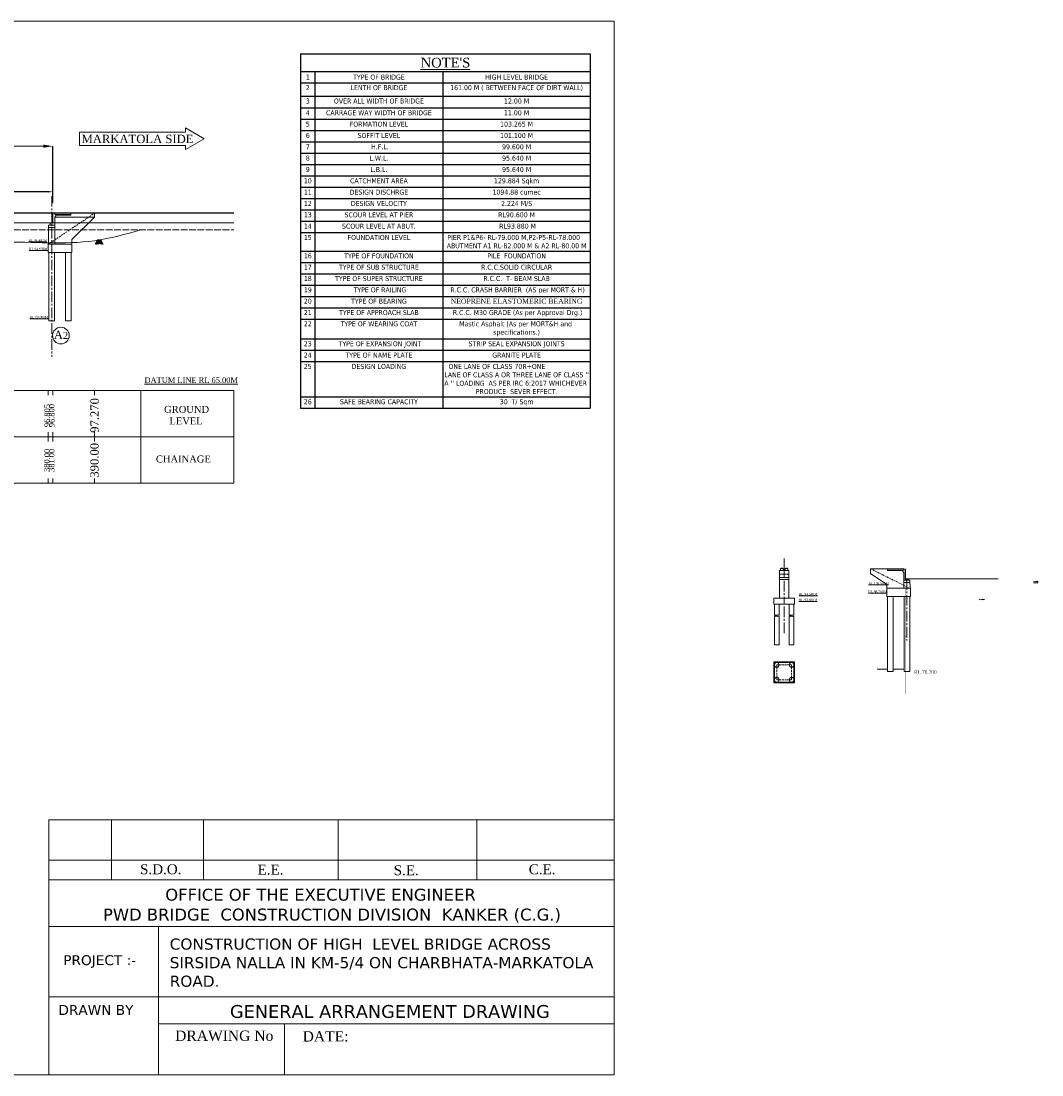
# Model space of a CAD drawing. Header units: millimetres. Extents: x -20950785 to 389010297, y -11535949 to 14056629.
# Tile 98 of 256: x 10181455 to 10401353, y -1657832 to -1430739. Entities that reach past the tile are written whole.
import ezdxf

# ---------------------------------------------------------------- set-up
doc = ezdxf.new("R2010")
doc.units = ezdxf.units.MM
doc.header["$LTSCALE"] = 60
doc.header["$MEASUREMENT"] = 0
for name, pattern in [('ACAD_ISO02W100', [15, 12, -3]), ('CENTER2', [28.575, 19.05, -3.175, 3.175, -3.175]), ('DOT2', [0.125, 0, -0.125]), ('HIDDEN', [0.375, 0.25, -0.125])]:
    doc.linetypes.add(name, pattern=pattern)
doc.styles.add('style1', font='txt.shx', dxfattribs={"height": 1})
doc.dimstyles.get("Standard").update_dxf_attribs({"dimtxt": 400, "dimasz": 215, "dimexe": 0.18, "dimexo": 0.0625, "dimgap": 0.09, "dimtad": 0, "dimtih": 1, "dimtoh": 1, "dimdec": 0, "dimzin": 4, "dimdsep": 46, "dimtxsty": 'Standard', "dimblk": 'OPEN90', "dimcen": 0, "dimadec": 0, "dimazin": 1, "dimtfac": 1, "dimtdec": 0, "dimtix": 1, "dimtofl": 0, "dimtmove": 0, "dimatfit": 3, "dimldrblk": 'OPEN30', "dimfxl": 1, "dimtolj": 1, "dimtzin": 0, "dimarcsym": 0})

# ---------------------------------------------------------------- blocks, each defined once
blk = doc.blocks.new('*D423')
at = {"color": 0, "linetype": 'Continuous', "lineweight": -2, "ltscale": 2, "transparency": 16777216}
for p, q in [((10027277, -1469634), (10027277, -1457696)), ((10188277, -1469879), (10188277, -1457696))]:
    blk.add_line(p, q, dxfattribs=at)
at = {"color": 0, "linetype": 'Continuous', "lineweight": 0, "ltscale": 2, "transparency": 16777216}
for p, q in [((10029277, -1457696), (10057834, -1457696)), ((10186277, -1457696), (10157719, -1457696))]:
    blk.add_line(p, q, dxfattribs=at)
at = {"color": 0, "linetype": 'Continuous', "lineweight": 9, "ltscale": 2, "transparency": 16777216}
for points in [[(10029277, -1457362), (10029277, -1458029), (10027277, -1457696)], [(10186277, -1457362), (10186277, -1458029), (10188277, -1457696)]]:
    blk.add_solid(points, dxfattribs=at)
at = {"layer": 'Defpoints', "color": 0, "linetype": 'Continuous', "lineweight": 9, "ltscale": 2, "transparency": 16777216}
for p in [(10188277, -1457696), (10027277, -1469634), (10188277, -1469879)]:
    blk.add_point(p, dxfattribs=at)
at = {"color": 0, "linetype": 'Continuous', "lineweight": 9, "ltscale": 2, "transparency": 16777216, "insert": (10107777, -1457696), "char_height": 2000, "attachment_point": 5}
blk.add_mtext('\\A1;{\\fTimes New Roman|b0|i0|c0|p18;\\H1.2x;\\C256;LENGTH OF BRIDGE 161.00 (BETWEEN FACE OF DIRT WALL)}', dxfattribs=at)
blk = doc.blocks.new('*D430')
at = {"color": 0, "linetype": 'Continuous', "lineweight": -2, "ltscale": 2, "transparency": 16777216}
for p, q in [((10165277, -1469634), (10165277, -1467516)), ((10166277, -1467516), (10174612, -1467516)), ((10187277, -1467516), (10178941, -1467516)), ((10188277, -1468982), (10188277, -1467516))]:
    blk.add_line(p, q, dxfattribs=at)
at = {"color": 0, "linetype": 'Continuous', "lineweight": 9, "ltscale": 2, "transparency": 16777216}
for points in [[(10166277, -1467349), (10166277, -1467682), (10165277, -1467516)], [(10187277, -1467349), (10187277, -1467682), (10188277, -1467516)]]:
    blk.add_solid(points, dxfattribs=at)
at = {"layer": 'Defpoints', "color": 0, "linetype": 'Continuous', "lineweight": 9, "ltscale": 2, "transparency": 16777216}
for p in [(10188277, -1467516), (10188277, -1468982), (10165277, -1469634)]:
    blk.add_point(p, dxfattribs=at)
at = {"color": 0, "linetype": 'Continuous', "lineweight": 9, "ltscale": 2, "transparency": 16777216, "insert": (10176777, -1467516), "char_height": 1000, "attachment_point": 5}
blk.add_mtext('\\A1;{\\fTimes New Roman|b0|i0|c0|p18;\\H1.2x;\\C256;23000 }', dxfattribs=at)
blk = doc.blocks.new('*T489')
at = {"color": 0, "linetype": 'ByBlock', "lineweight": -2, "ltscale": 2, "transparency": 16777216}
for p, q in [((0, 0), (62397, 0)), ((0, 0), (0, -76345)), ((62397, 0), (62397, -76345)), ((0, -3775), (62397, -3775)), ((3081, -3775), (3081, -76345)), ((30653, -3775), (30653, -76345)), ((0, -6218), (62397, -6218)), ((0, -9100), (62397, -9100)), ((0, -11637), (62397, -11637)), ((0, -14080), (62397, -14080)), ((0, -16522), (62397, -16522)), ((0, -18965), (62397, -18965)), ((0, -21407), (62397, -21407)), ((0, -23850), (62397, -23850)), ((0, -26292), (62397, -26292)), ((0, -28735), (62397, -28735)), ((0, -31177), (62397, -31177)), ((0, -33620), (62397, -33620)), ((0, -36063), (62397, -36063)), ((0, -38505), (62397, -38505)), ((0, -42465), (62397, -42465)), ((0, -44908), (62397, -44908)), ((0, -47350), (62397, -47350)), ((0, -49793), (62397, -49793)), ((0, -52235), (62397, -52235)), ((0, -54678), (62397, -54678)), ((0, -57121), (62397, -57121)), ((0, -61411), (62397, -61411)), ((0, -63853), (62397, -63853)), ((0, -66296), (62397, -66296)), ((0, -73902), (62397, -73902)), ((0, -76345), (62397, -76345))]:
    blk.add_line(p, q, dxfattribs=at)
at = {"color": 0, "linetype": 'Continuous', "lineweight": 9, "ltscale": 2, "transparency": 16777216}
for s, insert, char_height, width, attachment_point in [("{\\fTimes New Roman|b0|i0|c0|p18;\\L\\C256;NOTE'S}", (31198, -1888), 2081.86, 61397.39, 5), ('{\\fTahoma|b0|i0|c0|p34;\\C256;1', (1541, -4996), 1082.46, 2081.86, 5), ('{\\fTahoma|b0|i0|c0|p34;\\C256;TYPE OF BRIDGE}', (16867, -4996), 1082.46, 26572.92, 5), ('{\\fTahoma|b0|i0|c0|p34;\\C256;HIGH LEVEL BRIDGE}', (46525, -4996), 1082.46, 30744.04, 5), ('{\\fTahoma|b0|i0|c0|p34;\\C256;2', (1541, -6717), 1082.46, 2081.86, 2), ('{\\fTahoma|b0|i0|c0|p34;\\C256;LENTH OF BRIDGE }', (16867, -6717), 1082.46, 26572.92, 2), ('{\\fTahoma|b0|i0|c0|p34;\\C256;161.00 M ( BETWEEN FACE OF DIRT WALL)  }', (46525, -6717), 1082.46, 30744.04, 2), ('{\\fTahoma|b0|i0|c0|p34;\\C256;3', (1541, -9599), 1082.46, 2081.86, 2), ('{\\fTahoma|b0|i0|c0|p34;\\C256;OVER ALL WIDTH OF BRIDGE}', (16867, -9599), 1082.46, 26572.92, 2), ('{\\fTahoma|b0|i0|c0|p34;\\C256;12.00 M}', (46525, -9599), 1082.46, 30744.04, 2), ('{\\fTahoma|b0|i0|c0|p34;\\C256;4', (1541, -12137), 1082.46, 2081.86, 2), ('{\\fTahoma|b0|i0|c0|p34;\\C256;CARRAGE WAY WIDTH OF BRIDGE }', (16867, -12137), 1082.46, 26572.92, 2), ('{\\fTahoma|b0|i0|c0|p34;\\C256;11.00 M}', (46525, -12137), 1082.46, 30744.04, 2), ('{\\fTahoma|b0|i0|c0|p34;\\C256;5', (1541, -14579), 1082.46, 2081.86, 2), ('{\\fTahoma|b0|i0|c0|p34;\\C256;FORMATION LEVEL   }', (16867, -14579), 1082.46, 26572.92, 2), ('{\\fTahoma|b0|i0|c0|p34;\\C256;103.265 M}', (46525, -14579), 1082.46, 30744.04, 2), ('{\\fTahoma|b0|i0|c0|p34;\\C256;6', (1541, -17022), 1082.46, 2081.86, 2), ('{\\fTahoma|b0|i0|c0|p34;\\C256;SOFFIT LEVEL}', (16867, -17022), 1082.46, 26572.92, 2), ('{\\fTahoma|b0|i0|c0|p34;\\C256;101.100 M}', (46525, -17022), 1082.46, 30744.04, 2), ('{\\fTahoma|b0|i0|c0|p34;\\C256;7', (1541, -19464), 1082.46, 2081.86, 2), ('{\\fTahoma|b0|i0|c0|p34;\\C256; H.F.L. }', (16867, -19464), 1082.46, 26572.92, 2), ('{\\fTahoma|b0|i0|c0|p34;\\C256;99.600 M}', (46525, -19464), 1082.46, 30744.04, 2), ('{\\fTahoma|b0|i0|c0|p34;\\C256;8', (1541, -21907), 1082.46, 2081.86, 2), ('{\\fTahoma|b0|i0|c0|p34;\\C256;L.W.L.  }', (16867, -21907), 1082.46, 26572.92, 2), ('{\\fTahoma|b0|i0|c0|p34;\\C256;95.640 M}', (46525, -21907), 1082.46, 30744.04, 2), ('{\\fTahoma|b0|i0|c0|p34;\\C256;9', (1541, -24349), 1082.46, 2081.86, 2), ('{\\fTahoma|b0|i0|c0|p34;\\C256;L.B.L.  }', (16867, -24349), 1082.46, 26572.92, 2), ('{\\fTahoma|b0|i0|c0|p34;\\C256;95.640 M}', (46525, -24349), 1082.46, 30744.04, 2), ('{\\fTahoma|b0|i0|c0|p34;\\C256;10', (1541, -26792), 1082.46, 2081.86, 2), ('{\\fTahoma|b0|i0|c0|p34;\\C256;CATCHMENT AREA}', (16867, -26792), 1082.46, 26572.92, 2), ('{\\fTahoma|b0|i0|c0|p34;\\C256;129.884 Sqkm }', (46525, -26792), 1082.46, 30744.04, 2), ('{\\fTahoma|b0|i0|c0|p34;\\C256;11', (1541, -29235), 1082.46, 2081.86, 2), ('{\\fTahoma|b0|i0|c0|p34;\\C256;DESIGN DISCHRGE }', (16867, -29235), 1082.46, 26572.92, 2), ('{\\fTahoma|b0|i0|c0|p34;\\C256;1094.88 cumec}', (46525, -29235), 1082.46, 30744.04, 2), ('{\\fTahoma|b0|i0|c0|p34;\\C256;12', (1541, -31677), 1082.46, 2081.86, 2), ('{\\fTahoma|b0|i0|c0|p34;\\C256;DESIGN VELOCITY}', (16867, -31677), 1082.46, 26572.92, 2), ('{\\fTahoma|b0|i0|c0|p34;\\C256;2.224 M/S}', (46525, -31677), 1082.46, 30744.04, 2), ('{\\fTahoma|b0|i0|c0|p34;\\C256;13', (1541, -34120), 1082.46, 2081.86, 2), ('{\\fTahoma|b0|i0|c0|p34;\\C256;SCOUR LEVEL AT PIER}', (16867, -34120), 1082.46, 26572.92, 2), ('{\\fTahoma|b0|i0|c0|p34;\\C256;RL90.600 M}', (46525, -34120), 1082.46, 30744.04, 2), ('{\\fTahoma|b0|i0|c0|p34;\\C256;14', (1541, -36562), 1082.46, 2081.86, 2), ('{\\fTahoma|b0|i0|c0|p34;\\C256;SCOUR LEVEL AT ABUT.}', (16867, -36562), 1082.46, 26572.92, 2), ('{\\fTahoma|b0|i0|c0|p34;\\C256; RL93.880 M}', (46525, -36562), 1082.46, 30744.04, 2), ('{\\fTahoma|b0|i0|c0|p34;\\C256;15', (1541, -39005), 1082.46, 2081.86, 2), ('{\\fTahoma|b0|i0|c0|p34;\\C256;FOUNDATION LEVEL}', (16867, -39005), 1082.46, 26572.92, 2), ('{\\fTahoma|b0|i0|c0|p34;\\C256;PIER P1&P6- RL-79.000 M,P2-P5-RL-78.000    ABUTMENT A1 RL-82.000 M & A2 RL-80.00 M}', (46525, -39005), 1082.456, 30744.04, 2), ('{\\fTahoma|b0|i0|c0|p34;\\C256;16', (1541, -42965), 1082.46, 2081.86, 2), ('{\\fTahoma|b0|i0|c0|p34;\\C256;TYPE OF FOUNDATION}', (16867, -42965), 1082.46, 26572.92, 2), ('{\\fTahoma|b0|i0|c0|p34;\\C256;PILE  FOUNDATION }', (46525, -42965), 1082.46, 30744.04, 2), ('{\\fTahoma|b0|i0|c0|p34;\\C256;17', (1541, -45407), 1082.46, 2081.86, 2), ('{\\fTahoma|b0|i0|c0|p34;\\C256;TYPE OF SUB STRUCTURE }', (16867, -45407), 1082.46, 26572.92, 2), ('{\\fTahoma|b0|i0|c0|p34;\\C256;R.C.C.SOLID CIRCULAR}', (46525, -45407), 1082.46, 30744.04, 2), ('{\\fTahoma|b0|i0|c0|p34;\\C256;18', (1541, -47850), 1082.46, 2081.86, 2), ('{\\fTahoma|b0|i0|c0|p34;\\C256;TYPE OF SUPER STRUCTURE }', (16867, -47850), 1082.46, 26572.92, 2), ('{\\fTahoma|b0|i0|c0|p34;\\C256;R.C.C.  T- BEAM SLAB }', (46525, -47850), 1082.46, 30744.04, 2), ('{\\fTahoma|b0|i0|c0|p34;\\C256;19', (1541, -50293), 1082.46, 2081.86, 2), ('{\\fTahoma|b0|i0|c0|p34;\\C256; TYPE OF RAILING}', (16867, -50293), 1082.46, 26572.92, 2), ('{\\fTahoma|b0|i0|c0|p34;\\C256; R.C.C. CRASH BARRIER  (AS per MORT & H)}', (46525, -50293), 1082.46, 30744.04, 2), ('{\\fTahoma|b0|i0|c0|p34;\\C256;20', (1541, -52735), 1082.46, 2081.86, 2), ('{\\fTahoma|b0|i0|c0|p34;\\C256;TYPE OF BEARING   }', (16867, -52735), 1082.46, 26572.92, 2), ('{\\fTimes New Roman|b0|i0|c0|p18;\\C256;NEOPRENE ELASTOMERIC BEARING}', (46525, -52735), 1082.46, 30744.04, 2), ('{\\fTahoma|b0|i0|c0|p34;\\C256;21', (1541, -55178), 1082.46, 2081.86, 2), ('{\\fTahoma|b0|i0|c0|p34;\\C256;TYPE OF APPROACH SLAB }', (16867, -55178), 1082.46, 26572.92, 2), ('{\\fTahoma|b0|i0|c0|p34;\\C256; R.C.C. M30 GRADE (As per Approval Drg.)}', (46525, -55178), 1082.46, 30744.04, 2), ('{\\fTahoma|b0|i0|c0|p34;\\C256;22', (1541, -57620), 1082.46, 2081.86, 2), ('{\\fTahoma|b0|i0|c0|p34;\\C256;TYPE OF WEARING COAT}', (16867, -57620), 1082.46, 26572.92, 2), ('{\\fTahoma|b0|i0|c0|p34;\\C256;Mastic Asphalt (As per MORT&H and  specifications.)}', (46525, -57620), 1082.46, 30744.04, 2), ('{\\fTahoma|b0|i0|c0|p34;\\C256;23', (1541, -61910), 1082.46, 2081.86, 2), ('{\\fTahoma|b0|i0|c0|p34;\\C256; TYPE OF EXPANSION JOINT}', (16867, -61910), 1082.46, 26572.92, 2), ('{\\fTahoma|b0|i0|c0|p34;\\C256;STRIP SEAL EXPANSION JOINTS}', (46525, -61910), 1082.46, 30744.04, 2), ('{\\fTahoma|b0|i0|c0|p34;\\C256;24', (1541, -64353), 1082.46, 2081.86, 2), ('{\\fTahoma|b0|i0|c0|p34;\\C256;TYPE OF NAME PLATE   }', (16867, -64353), 1082.46, 26572.92, 2), ('{\\fTahoma|b0|i0|c0|p34;\\C256;GRANITE PLATE}', (46525, -64353), 1082.46, 30744.04, 2), ('{\\fTahoma|b0|i0|c0|p34;\\C256;25', (1541, -66795), 1082.46, 2081.86, 2), ('{\\fTahoma|b0|i0|c0|p34;\\C256;DESIGN LOADING}', (16867, -66795), 1082.46, 26572.92, 2), ("{\\fTahoma|b0|i0|c0|p34;\\C256;ONE LANE OF CLASS 70R+ONE                     LANE OF CLASS A OR THREE LANE OF CLASS '' A '' LOADING  AS PER IRC 6:2017 WHICHEVER  PRODUCE  SEVER EFFECT.}", (46525, -66795), 1082.456, 30744.04, 2), ('{\\fTahoma|b0|i0|c0|p34;\\C256;26', (1541, -74402), 1082.46, 2081.86, 2), ('{\\fTahoma|b0|i0|c0|p34;\\C256;SAFE BEARING CAPACITY }', (16867, -74402), 1082.46, 26572.92, 2), ('{\\fTahoma|b0|i0|c0|p34;\\C256;30  T/ Sqm}', (46525, -74402), 1082.46, 30744.04, 2)]:
    blk.add_mtext(s, dxfattribs=dict(at, insert=insert, char_height=char_height, width=width, attachment_point=attachment_point))

msp = doc.modelspace()

# ---------------------------------------------------------------- hatches: boundary and pattern name
at = {"linetype": 'Continuous', "lineweight": 9}
h = msp.add_hatch(dxfattribs=at)
h.set_pattern_fill('AR-CONC', color=256, scale=20)
h.set_pattern_definition([(50, (-485221.77, -409263.83), (143.4520365, -12.550427), [15, -165]), (355, (-485221.77, -409263.83), (-27.7502667, 150.4384267), [12, -132]), (100.4514445, (-485209.81, -409264.88), (115.7017693, 137.8879982), [12.7480384, -140.2284224]), (46.1842, (-485221.77, -409223.83), (213.448266, -33.1038562), [22.5, -247.5]), (96.6356355, (-485203.98, -409226.6), (186.932389, 194.82372), [19.1220684, -210.342752]), (351.184164, (-485221.77, -409223.83), (186.932389, 194.82372), [18, -198]), (21, (-485201.77, -409233.83), (119.3814104, -80.5237781), [15, -165]), (326, (-485201.77, -409233.83), (48.6630664, 145.030009), [12, -132]), (71.4514447, (-485191.82, -409240.54), (168.0444753, 64.5062306), [12.748038, -140.2284224]), (37.5, (-485221.766, -409263.833), (2.43197106, 66.57877077), [0, -130.4, 0, -134, 0, -132.5]), (7.5, (-485221.766, -409263.83), (52.6139075, 78.8823424), [0, -76.4, 0, -127.4, 0, -50.5]), (327.5, (-485266.366, -409263.833), (106.76448723, -4.51097435), [0, -50, 0, -156, 0, -207]), (317.5, (-485286.37, -409263.83), (116.6372339, 20.0209965), [0, -65, 0, -103.6, 0, -147])])
h.paths.add_polyline_path([(10188946.69, -1472530.02), (10188946.69, -1472430.02), (10192196.69, -1472430.02), (10192196.69, -1472530.02)])
at = {"linetype": 'Continuous', "lineweight": 9, "ltscale": 2}
h = msp.add_hatch(dxfattribs=at)
h.set_pattern_fill('ANSI31')
h.set_pattern_definition([(45, (-459407.12935, -409132.11092), (-0.0883883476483, 0.0883883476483), [])])
h.paths.add_polyline_path([(10187821.69, -1474230.02), (10188046.69, -1474230.02), (10188046.69, -1474310.02), (10187821.69, -1474310.02)])
h.paths.add_polyline_path([(10188046.69, -1474230.02), (10188171.69, -1474230.02), (10188171.69, -1474310.02), (10188046.69, -1474310.02)])
h = msp.add_hatch(dxfattribs=at)
h.set_pattern_fill('ANSI31')
h.set_pattern_definition([(45, (-2276.00012, -481244.92849), (-0.0883883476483, 0.0883883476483), [])])
h.paths.add_polyline_path([(10345514, -1548651.86), (10345164, -1548651.86), (10345164, -1548731.86), (10345514, -1548731.86)])
h = msp.add_hatch(dxfattribs=at)
h.set_pattern_fill('ANSI31')
h.set_pattern_definition([(45, (-1276.00012, -481244.92849), (-0.0883883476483, 0.0883883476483), [])])
h.paths.add_polyline_path([(10346514, -1548651.86), (10346164, -1548651.86), (10346164, -1548731.86), (10346514, -1548731.86)])
at = {"linetype": 'Continuous', "lineweight": 9}
h = msp.add_hatch(dxfattribs=at)
h.set_pattern_fill('AR-CONC', color=256, scale=50)
h.set_pattern_definition([(50, (9320229.4, -2264788.24), (358.63009, -31.37607), [37.5, -412.5]), (355, (9320229.4, -2264788.24), (-69.37567, 376.09607), [30, -330]), (100.451444, (9320259.3, -2264790.86), (289.25442, 344.72), [31.8701, -350.57106]), (46.1842, (9320229.4, -2264688.24), (533.62067, -82.75964), [56.25, -618.75]), (96.635635, (9320273.87, -2264695.14), (467.33097, 487.0593), [47.80517, -525.85688]), (351.184164, (9320229.4, -2264688.24), (467.33097, 487.0593), [45, -495]), (21, (9320279.4, -2264713.24), (298.453526, -201.309445), [37.5, -412.5]), (326, (9320279.4, -2264713.24), (121.65767, 362.57502), [30, -330]), (71.451445, (9320304.27, -2264730.02), (420.11119, 161.26558), [31.8701, -350.57106]), (37.5, (9320229.4, -2264788.24), (6.079928, 166.446927), [0, -326, 0, -335, 0, -331.25]), (7.5, (9320229.4, -2264788.24), (131.534769, 197.205856), [0, -191, 0, -318.5, 0, -126.25]), (327.5, (9320117.9, -2264788.24), (266.911218, -11.277436), [0, -125, 0, -390, 0, -517.5]), (317.5, (9320067.9, -2264788.24), (291.593085, 50.05249), [0, -162.5, 0, -259, 0, -367.5])])
h.paths.add_polyline_path([(10371380.47, -1549163.11), (10371380.47, -1549063.11), (10368120.47, -1549063.11), (10368120.47, -1549163.11)])
h = msp.add_hatch(color=256, dxfattribs=at)
h.dxf.hatch_style = 1
h.paths.add_polyline_path([(10372440.47, -1550938.11), (10372120.47, -1550938.11), (10372120.47, -1550990.04), (10372440.47, -1550990.04)])
h = msp.add_hatch(color=256, dxfattribs=at)
h.dxf.hatch_style = 1
h.paths.add_polyline_path([(10372440.47, -1550938.17), (10372120.47, -1550938.17), (10372120.47, -1550990.11), (10372440.47, -1550990.11)])

# ---------------------------------------------------------------- linework, layer by layer
for p, q in [((10216847.24, -1454652.56), (10194055.58, -1454652.56)), ((10216847.24, -1453742.85), (10216847.24, -1454652.56)), ((10220917.07, -1456092.56), (10216847.24, -1453742.85)), ((10216847.24, -1457532.56), (10194055.58, -1457532.56)), ((10220917.07, -1456092.56), (10216847.24, -1458442.28)), ((10216847.24, -1457532.56), (10216847.24, -1458442.28)), ((10188276.69, -1472130.02), (10188276.69, -1474310.02)), ((10188296.69, -1472130.02), (10188296.69, -1474310.02)), ((10188696.69, -1472430.02), (10188696.69, -1472130.02)), ((10188696.69, -1472430.08), (10188696.69, -1472130.08)), ((10188946.69, -1472730.02), (10188696.69, -1472980.02)), ((10188946.69, -1472730.08), (10188696.69, -1472980.08)), ((10188696.69, -1472980.08), (10188696.69, -1474730.02)), ((10197296.69, -1472130.02), (10188706.69, -1472130.02)), ((10188946.69, -1472430.02), (10188946.69, -1472730.02)), ((10188946.69, -1472430.08), (10188946.69, -1472730.08)), ((10188946.69, -1472530.02), (10192196.69, -1472530.02)), ((10197296.69, -1472980.08), (10192396.69, -1477838.02)), ((10197296.69, -1472130.02), (10197296.69, -1472980.08)), ((10187396.69, -1474730.08), (10187380.18, -1478838.02)), ((10187396.69, -1474730.02), (10188696.69, -1474730.02)), ((10188696.69, -1475230.08), (10187396.69, -1475230.08)), ((10187696.69, -1474730.02), (10187696.69, -1474310.02)), ((10188171.69, -1474230.02), (10188171.69, -1474310.02)), ((10188696.69, -1474480.02), (10188696.69, -1478838.02)), ((10187296.69, -1478838.02), (10187296.69, -1480638.02)), ((10187296.69, -1478838.02), (10192396.69, -1478838.02)), ((10192396.69, -1480638.02), (10187296.69, -1480638.02)), ((10187446.69, -1480638.02), (10187446.69, -1495330.02)), ((10188646.69, -1480638.02), (10188646.69, -1495330.02)), ((10191046.69, -1480638.02), (10191046.69, -1495330.02)), ((10192246.69, -1480638.02), (10192246.69, -1495330.02)), ((10188646.69, -1495330.02), (10187446.69, -1495330.02)), ((10192246.69, -1495330.02), (10191046.69, -1495330.02)), ((10345064, -1549151.86), (10345064, -1548731.86)), ((10345514, -1548731.86), (10345514, -1548651.86)), ((10345614, -1549151.86), (10345614, -1548731.86)), ((10346064, -1549151.86), (10346064, -1548731.86)), ((10346514, -1548731.86), (10346514, -1548651.86)), ((10346614, -1549151.86), (10346614, -1548731.86)), ((10364430.47, -1548763.11), (10371620.47, -1548763.11)), ((10364430.47, -1548763.11), (10364430.47, -1549763.11)), ((10368120.47, -1548763.11), (10368120.47, -1549163.11)), ((10371620.47, -1548763.11), (10371620.47, -1549063.11)), ((10371620.47, -1548763.17), (10371620.47, -1549063.17)), ((10371630.47, -1549063.11), (10371630.47, -1548763.11)), ((10371630.47, -1549063.17), (10371630.47, -1548763.17)), ((10371930.47, -1550888.04), (10371930.47, -1548763.11)), ((10371930.47, -1550988.11), (10371930.47, -1548763.17)), ((10371980.47, -1550838.11), (10371980.47, -1548763.11)), ((10371980.47, -1550938.11), (10371980.47, -1548763.17)), ((10344839, -1549151.86), (10346839, -1549151.86)), ((10344839, -1550651.86), (10344839, -1549151.86)), ((10344839, -1549951.86), (10346839, -1549951.86)), ((10344839, -1550651.86), (10346839, -1550651.86)), ((10346839, -1550651.86), (10346839, -1549151.86)), ((10364430.47, -1549763.11), (10367930.47, -1552116.25)), ((10371630.47, -1549063.11), (10368120.47, -1549063.11)), ((10371380.47, -1549163.11), (10368120.47, -1549163.11)), ((10371380.47, -1549063.11), (10371380.47, -1549363.11)), ((10371380.47, -1549063.17), (10371380.47, -1549363.17)), ((10371380.47, -1549363.11), (10371630.47, -1549613.11)), ((10371380.47, -1549363.17), (10371630.47, -1549613.17)), ((10371630.47, -1549613.17), (10371630.47, -1552936.15)), ((10371930.47, -1550988.04), (10372630.47, -1550988.04)), ((10391930.47, -1550938.11), (10371980.47, -1550938.11)), ((10372120.47, -1550938.04), (10372120.47, -1550990.04)), ((10372120.47, -1550938.11), (10372120.47, -1550990.11)), ((10372120.47, -1550990.04), (10372440.47, -1550990.04)), ((10372120.47, -1550990.11), (10372440.47, -1550990.11)), ((10372205.47, -1550990.04), (10372440.47, -1550990.04)), ((10372205.47, -1550990.11), (10372440.47, -1550990.11)), ((10372440.47, -1550938.04), (10372440.47, -1550990.04)), ((10372440.47, -1550938.11), (10372440.47, -1550990.11)), ((10372630.47, -1551238.04), (10372630.47, -1550988.04)), ((10372630.47, -1551238.04), (10372630.47, -1550988.04)), ((10344839, -1551051.86), (10346839, -1551051.86)), ((10367930.47, -1554711.09), (10367930.47, -1552116.25)), ((10373030.47, -1552911.09), (10367930.47, -1552911.09)), ((10372930.47, -1551238.04), (10371630.47, -1551238.04)), ((10371630.47, -1551738.11), (10372930.47, -1551738.11)), ((10372930.47, -1551238.11), (10372937.19, -1552980.42)), ((10373030.47, -1552911.09), (10373030.47, -1554711.09)), ((10343589, -1556411.86), (10343589, -1555111.86)), ((10348089, -1556411.86), (10348089, -1555111.86)), ((10367930.47, -1554711.09), (10373030.47, -1554711.09)), ((10368080.47, -1554711.09), (10368080.47, -1570873.88)), ((10369280.47, -1554711.09), (10369280.47, -1570873.88)), ((10371680.47, -1554711.09), (10371680.47, -1570873.88)), ((10372880.47, -1554711.09), (10372880.47, -1570873.88)), ((10348089, -1556411.86), (10343589, -1556411.86)), ((10343739, -1558735), (10343739, -1556411.86)), ((10344739, -1558735), (10344739, -1556411.86)), ((10346939, -1558724.5), (10346939, -1556411.86)), ((10347939, -1558724.5), (10347939, -1556411.86)), ((10343739, -1565149.5), (10343739, -1558984.17)), ((10344739, -1565149.5), (10344739, -1558984.17)), ((10346939, -1565149.5), (10346939, -1558973.67)), ((10347939, -1565149.5), (10347939, -1558973.67)), ((10348089, -1568833.5), (10343589, -1568833.5)), ((10348089, -1568983.5), (10343589, -1568983.5)), ((10368080.47, -1570395.68), (10365876.96, -1570395.68)), ((10369280.47, -1570873.88), (10368080.47, -1570873.88)), ((10371680.47, -1570395.68), (10369280.47, -1570395.68)), ((10372880.47, -1570873.88), (10371680.47, -1570873.88)), ((10348089, -1573183.5), (10343589, -1573183.5)), ((10348089, -1573333.5), (10343589, -1573333.5)), ((10187460.67, -1602847.87, -16236.32), (10309194.33, -1602847.87, -16236.32)), ((10200924.2, -1602847.87, -16236.32), (10200924.2, -1615816.35, -16236.32)), ((10220782.74, -1612040.1, -16236.32), (10220782.74, -1602847.87, -16236.32)), ((10220782.74, -1602847.87, -16236.32), (10220782.74, -1615816.35, -16236.32)), ((10249726.67, -1612040.1, -16236.32), (10249726.67, -1602847.87, -16236.32)), ((10249726.67, -1602847.87, -16236.32), (10249726.67, -1615816.35, -16236.32)), ((10279633.02, -1602847.87, -16236.32), (10279633.02, -1615816.35, -16236.32)), ((10187460.67, -1611570.09, -16236.32), (10309194.33, -1611570.09, -16236.32)), ((10187460.67, -1615816.35, -16236.32), (10309194.33, -1615816.35, -16236.32)), ((10187485.79, -1625855.93, -16236.32), (10309194.33, -1625855.93, -16236.32)), ((10211053.7, -1625855.93, 1319.08), (10211053.7, -1657832.19, 1319.08)), ((10187485.79, -1640998.42, -7954.27), (10196641.12, -1640998.42, -4572.38)), ((10196641.12, -1640998.42, 1319.08), (10309194.33, -1640998.42, 42895.18)), ((10211053.7, -1646787.21, -54041.79), (10309194.33, -1646787.21)), ((10238175.04, -1646787.21, -16236.32), (10238175.04, -1657832.19, -16236.32))]:
    msp.add_line(p, q, dxfattribs=at)
at = {"color": 7, "linetype": 'Continuous', "lineweight": 9, "ltscale": 2}
for p, q in [((10194055.58, -1454652.56), (10194055.58, -1457532.56)), ((9987276.69, -1472065.02), (10227276.69, -1472065.02)), ((9987276.69, -1472130.02), (10227276.69, -1472130.02)), ((10188256.69, -1472130.02), (10188256.69, -1472065.02)), ((10188276.69, -1472130.02), (10188276.69, -1472065.02)), ((10197296.69, -1472065.02), (10188276.69, -1472065.02)), ((10188276.69, -1472130.02), (10188276.69, -1472065.02)), ((10192396.69, -1472130.02), (10188276.69, -1472130.02)), ((10188706.69, -1472130.02), (10188276.69, -1472130.02)), ((10188296.69, -1472130.02), (10188296.69, -1472065.02)), ((10188696.69, -1472430.02), (10192196.69, -1472430.02)), ((10188696.69, -1472980.08), (10197296.69, -1472980.08)), ((10192196.69, -1472430.02), (10192196.69, -1472130.02)), ((10192196.69, -1472130.02), (10192196.69, -1472530.02)), ((9987276.69, -1474230.02), (10227276.69, -1474230.02)), ((10187696.69, -1474310.02), (10188296.69, -1474310.02)), ((10187821.69, -1474310.02), (10187821.69, -1474230.02)), ((10187821.69, -1474230.02), (10188171.69, -1474230.02)), ((10192396.69, -1478838.02), (10192396.69, -1477838.02)), ((10192396.69, -1480638.02), (10192396.69, -1478838.02)), ((10167276.69, -1510330.02), (10187276.69, -1510330.02)), ((10187276.69, -1510330.02), (10187276.69, -1511330.02)), ((10187276.69, -1510330.02), (10207276.69, -1510330.02)), ((10188276.69, -1510330.02), (10188276.69, -1511330.02)), ((10197276.69, -1510330.02), (10197276.69, -1511330.02)), ((10207276.69, -1510330.02), (10227276.69, -1510330.02)), ((10207276.69, -1530330.02), (10207276.69, -1510330.02)), ((10227276.69, -1510330.02), (10227276.69, -1530330.02)), ((10007276.69, -1520330.02), (10207276.69, -1520330.02)), ((10187276.69, -1519330.02), (10187276.69, -1521330.02)), ((10188276.69, -1519330.02), (10188276.69, -1521330.02)), ((10197276.69, -1519330.02), (10197276.69, -1521330.02)), ((10207276.69, -1520330.02), (10227276.69, -1520330.02)), ((10187276.69, -1530330.02), (10167276.69, -1530330.02)), ((10187276.69, -1529330.02), (10187276.69, -1530330.02)), ((10207276.69, -1530330.02), (10187276.69, -1530330.02)), ((10188276.69, -1529330.02), (10188276.69, -1530330.02)), ((10197276.69, -1529330.02), (10197276.69, -1530330.02)), ((10227276.69, -1530330.02), (10207276.69, -1530330.02)), ((10345064, -1548731.86), (10345614, -1548731.86)), ((10345164, -1548731.86), (10345164, -1548651.86)), ((10345164, -1548651.86), (10345514, -1548651.86)), ((10345839, -1548651.86), (10345839, -1546551.86)), ((10346064, -1548731.86), (10346614, -1548731.86)), ((10346164, -1548731.86), (10346164, -1548651.86)), ((10346164, -1548651.86), (10346514, -1548651.86)), ((10344839, -1555111.86), (10344839, -1550651.86)), ((10346839, -1555111.86), (10346839, -1550651.86)), ((10343589, -1555111.86), (10348089, -1555111.86)), ((10343739, -1565149.5), (10344739, -1565149.5)), ((10346939, -1565149.5), (10347939, -1565149.5)), ((10343589, -1573333.5), (10343589, -1568833.5)), ((10343739, -1573333.5), (10343739, -1568833.5)), ((10347939, -1568833.5), (10347939, -1573333.5)), ((10348089, -1568833.5), (10348089, -1573333.5)), ((10187460.67, -1602847.87, -16236.32), (10187460.67, -1657832.19)), ((10309194.33, -1657832.19), (10309194.33, -1602847.87, -16236.32)), ((10187460.67, -1657832.19), (10309194.33, -1657832.19))]:
    msp.add_line(p, q, dxfattribs=at)
at = {"linetype": 'CENTER2', "lineweight": 9, "ltscale": 2}
for p, q in [((10188046.69, -1468437.35), (10188046.69, -1503097.72)), ((10345839, -1548651.86), (10345839, -1550651.86)), ((10372280.47, -1550990.11), (10372280.47, -1564193.06)), ((10345839, -1551366.88), (10345839, -1556411.86)), ((10345839, -1556911.86), (10345839, -1562881.66))]:
    msp.add_line(p, q, dxfattribs=at)
at = {"linetype": 'HIDDEN', "lineweight": 9, "ltscale": 25}
for p, q in [((10187296.69, -1478838.02), (10197296.69, -1472130.02)), ((10364430.47, -1548763.11), (10372917.3, -1552979.68)), ((10344239, -1569483.5), (10347439, -1569483.5)), ((10344239, -1572683.5), (10344239, -1569483.5)), ((10347439, -1569483.5), (10347439, -1572683.5)), ((10347439, -1572683.5), (10344239, -1572683.5))]:
    msp.add_line(p, q, dxfattribs=at)
at = {"color": 7, "linetype": 'ACAD_ISO02W100', "lineweight": 9, "ltscale": 2}
msp.add_line((9987276.69, -1475730.02), (10227276.69, -1475730.02), dxfattribs=at)
at = {"linetype": 'DOT2', "lineweight": 9, "ltscale": 2}
msp.add_line((10372029.01, -1575672.27), (10372063.58, -1552948.09), dxfattribs=at)
at = {"color": 7, "linetype": 'Continuous', "lineweight": 9, "ltscale": 2}
msp.add_lwpolyline([(9974237.13, -1430738.8), (10309194.33, -1430738.8), (10309194.33, -1657832.19), (9974237.13, -1657832.19)], close=True, dxfattribs=at)
for points in [[(10197435.59, -1478827.52), (10197980.93, -1477899.66), (10198504.16, -1478842.25)], [(10197492.07, -1478827.52), (10198037.41, -1477899.66), (10198560.64, -1478842.25)], [(10197557.32, -1478827.52), (10198102.66, -1477899.66), (10198625.89, -1478842.25)], [(10197628, -1478827.52), (10198173.34, -1477899.66), (10198696.57, -1478842.25)], [(10197696.87, -1478827.52), (10198242.21, -1477899.66), (10198765.44, -1478842.25)], [(10197760.31, -1478827.52), (10198305.65, -1477899.66), (10198828.88, -1478842.25)], [(10197834.62, -1478827.52), (10198379.96, -1477899.66), (10198903.19, -1478842.25)], [(10197890.81, -1478827.52), (10198436.15, -1477899.66), (10198959.38, -1478842.25)], [(10197965.12, -1478827.52), (10198510.46, -1477899.66), (10199033.69, -1478842.25)], [(10198030.36, -1478827.52), (10198575.7, -1477899.66), (10199098.93, -1478842.25)], [(10198091.99, -1478827.52), (10198637.33, -1477899.66), (10199160.56, -1478842.25)]]:
    msp.add_lwpolyline(points, dxfattribs=at)
for centre, radius in [((10190029.79, -1498508.55), 1791.87), ((10344239, -1569483.5), 500), ((10347439, -1569483.5), 500), ((10344239, -1572683.5), 500), ((10347439, -1572683.5), 500)]:
    msp.add_circle(centre, radius, dxfattribs=at)
for centre, radius, start, end in [((10399810.03, -1551015.33), 559.02, 243.4349488, 296.5650512), ((10399810.03, -1552244.08), 540.83, 62.4676732, 117.5323268), ((10399810.03, -1551209.99), 608.26, 245.7319614, 294.2680386), ((10400310.03, -1551994.92), 540.83, 62.4676732, 117.5323268), ((10400310.03, -1550960.82), 608.26, 245.7319615, 294.2680385), ((10400310.03, -1551264.5), 559.02, 243.4349489, 296.5650511), ((10388116, -1554803.5), 670.82, 243.4349488, 296.5650512), ((10388716, -1555979), 649, 62.4676732, 117.5323268), ((10388716, -1554738.08), 729.92, 245.7319615, 294.2680385), ((10343989, -1558235), 559.02, 243.4349488, 296.5650512), ((10343989, -1559463.75), 540.83, 62.4676732, 117.5323268), ((10343989, -1558429.65), 608.26, 245.7319614, 294.2680386), ((10344489, -1559214.58), 540.83, 62.4676732, 117.5323268), ((10344489, -1558180.49), 608.26, 245.7319615, 294.2680385), ((10344489, -1558484.17), 559.02, 243.4349489, 296.5650511), ((10347189, -1558224.5), 559.02, 243.4349488, 296.5650512), ((10347189, -1559453.25), 540.83, 62.4676732, 117.5323268), ((10347189, -1558419.15), 608.26, 245.7319614, 294.2680386), ((10347689, -1559204.08), 540.83, 62.4676732, 117.5323268), ((10347689, -1558169.99), 608.26, 245.7319615, 294.2680385), ((10347689, -1558473.67), 559.02, 243.4349489, 296.5650511)]:
    msp.add_arc(centre, radius, start, end, dxfattribs=at)
msp.add_spline([(10017276.69, -1475680.02), (10027276.69, -1475730.02), (10037276.69, -1476230.02), (10047276.69, -1478110.02), (10057276.69, -1479480.02), (10067276.69, -1479550.02), (10077276.69, -1479620.02), (10087276.69, -1479470.02), (10097276.69, -1479350.02), (10107276.69, -1479690.02), (10117276.69, -1479420.02), (10127276.69, -1479200.02), (10137276.69, -1479220.02), (10147276.69, -1479450.02), (10157276.69, -1478900.02), (10167276.69, -1479050.02), (10177276.69, -1478440.02), (10187276.69, -1478525.02), (10197276.69, -1478060.02), (10207276.69, -1475730.02)], degree=3, dxfattribs=at)

# ---------------------------------------------------------------- block references
msp.add_blockref('*T489', (10241670.32, -1437822.99))

# ---------------------------------------------------------------- texts
at = {"linetype": 'Continuous', "lineweight": 9, "style": 'style1'}
for s, insert, char_height, attachment_point in [('{\\fTimes New Roman|b0|i0|c0|p18;MARKATOLA SIDE}', (10218576.29, -1455225.09), 1800, 3), ('{\\fTimes New Roman|b0|i0|c0|p18;\\H0.96451x;S.D.O.     \\H1.0368x;                    }', (10207090.6, -1612438.23, 32003.56), 2222.8936, 1), ('{\\fTimes New Roman|b0|i0|c0|p18;\\H0.96451x;E.E.  \\H1.0368x;                       }', (10232407.19, -1612536.03, -16236.32), 2222.8936, 1), ('{\\fTimes New Roman|b0|i0|c0|p18;\\H0.96451x;S.E. \\H1.0368x;                        }', (10261717.71, -1612648.56, -16236.32), 2222.8936, 1), ('{\\fTimes New Roman|b0|i0|c0|p18;\\H0.96451x;C.E.\\H1.0368x;                         }', (10290818.5, -1612451.09, -16236.32), 2222.8936, 1), ('{\\fTimes New Roman|b0|i0|c0|p18;                        \\fVerdana|b0|i0|c0|p34;\\H1.15741x;OFFICE OF THE EXECUTIVE ENGINEER \\P      PWD BRIDGE  CONSTRUCTION DIVISION  KANKER (C.G.)   }', (10192365.14, -1617704.38, -54828.22), 2222.89356, 1), ('{\\fVerdana|b0|i0|c0|p34;\\H0.96451x;PROJECT :-    \\fTimes New Roman|b0|i0|c0|p18;\\H1.0368x;                   }', (10190540.06, -1632028.46, -64476.19), 2222.89356, 1), ('{\\fVerdana|b0|i0|c0|p34;\\H0.96451x;DRAWN BY  \\fTimes New Roman|b0|i0|c0|p18; \\H1.0368x;                     }', (10189488.95, -1642757.96, 32003.56), 2222.89356, 1), ('{\\fVerdana|b0|i0|c0|p34;GENERAL ARRANGEMENT DRAWING       \\fTimes New Roman|b0|i0|c0|p18;                }', (10226440.84, -1642771.56, -16236.32), 2778.61696, 1), ('{\\fTimes New Roman|b0|i0|c0|p18;DRAWING No                      }', (10214629.05, -1648274.7, -16236.32), 2222.8936, 1), ('{\\fTimes New Roman|b0|i0|c0|p18;DATE:                       }', (10242098.25, -1648406.13, 32003.56), 2222.8936, 1)]:
    msp.add_mtext(s, dxfattribs=dict(at, insert=insert, char_height=char_height, attachment_point=attachment_point))
at = {"linetype": 'Continuous', "lineweight": 9, "char_height": 1000, "width": 11580.8407, "attachment_point": 1}
for s, insert in [('{\\fTimes New Roman|b0|i0|c0|p18; \\H0.5x;\\LRL 96.492M}', (10182703.19, -1477738.02)), ('{\\fTimes New Roman|b0|i0|c0|p18; \\H0.5x;\\LRL 94.692M}', (10182797.65, -1479581.97)), ('{\\fTimes New Roman|b0|i0|c0|p18; \\H0.5x;\\LRL 80.000M}', (10182947.65, -1494273.97)), ('{\\fTimes New Roman|b0|i0|c0|p18; \\H0.5x;\\LRL 100.500M}', (10363615.82, -1551648.78)), ('{\\fTimes New Roman|b0|i0|c0|p18; \\H0.5x;\\LRL 92.840M}', (10348641.24, -1555206.16)), ('{\\fTimes New Roman|b0|i0|c0|p18; \\H0.5x;\\LRL 94.640M}', (10348654.53, -1553967.91)), ('{\\fTimes New Roman|b0|i0|c0|p18; \\H0.5x;\\LRL 98.700M}', (10363587.58, -1553438.38))]:
    msp.add_mtext(s, dxfattribs=dict(at, insert=insert))
at = {"linetype": 'Continuous', "lineweight": 9, "attachment_point": 1}
for s, insert, char_height in [('{\\fTimes New Roman|b0|i0|c0|p18;\\H1.2x;A\\H0.83333x;2}', (10188511.46, -1497438.26), 1500), ('{\\fTimes New Roman|b0|i0|c0|p18;\\LDATUM LINE RL 65.00M}', (10208031.21, -1507510.79), 1200), ('{\\fTimes New Roman|b0|i0|c0|p18;GROUND\\P  LEVEL}', (10212270.85, -1513659.98), 1500), ('{\\fTimes New Roman|b0|i0|c0|p18;CHAINAGE}', (10210500.01, -1524355.05), 1500), ('{\\fTimes New Roman|b0|i0|c0|p18;RL 76.700}', (10373777.66, -1570635.99), 750)]:
    msp.add_mtext(s, dxfattribs=dict(at, insert=insert, char_height=char_height))
at = {"linetype": 'Continuous', "lineweight": 9, "attachment_point": 1, "rotation": 90}
for s, insert, char_height in [('{\\fTimes New Roman|b0|i0|c0|p18;97.270}', (10196389.89, -1519461.1), 1800), ('{\\fTimes New Roman|b0|i0|c0|p18;96.805}', (10186467.31, -1518248.26), 1200), ('{\\fTimes New Roman|b0|i0|c0|p18;96.800}', (10187467.31, -1518248.26), 1200), ('{\\fTimes New Roman|b0|i0|c0|p18;380.00}', (10186431.55, -1527904.34), 1200), ('{\\fTimes New Roman|b0|i0|c0|p18;381.00}', (10187431.55, -1527904.34), 1200), ('{\\fTimes New Roman|b0|i0|c0|p18;390.00}', (10196354.12, -1529117.18), 1800)]:
    msp.add_mtext(s, dxfattribs=dict(at, insert=insert, char_height=char_height))
at = {"linetype": 'Continuous', "lineweight": 9, "attachment_point": 1, "style": 'style1'}
for s, insert, char_height, width in [('\\pi6024.46095;{\\fTimes New Roman|b0|i0|c0|p18;\\LELEVATION OF PIER \\P\\pi3569.25186;ALONG CURRENT DIRECTION  }', (10046282.47, -1573923.48), 750, 22678.6984), ('{\\fVerdana|b0|i0|c0|p34;CONSTRUCTION OF HIGH  LEVEL BRIDGE ACROSS SIRSIDA NALLA IN KM-5/4 ON CHARBHATA-MARKATOLA ROAD.\\fTimes New Roman|b0|i0|c0|p18;   }', (10213468.55, -1628435.69, -64476.19), 2400, 94895.4901)]:
    msp.add_mtext(s, dxfattribs=dict(at, insert=insert, char_height=char_height, width=width))

# ---------------------------------------------------------------- dimensions: what is measured, and where the dimension line sits
at = {"color": 7, "linetype": 'Continuous', "lineweight": 9, "ltscale": 2}
for base, p1, p2, text, override, picture, middle in [((10188276.69, -1457695.79), (10027276.69, -1469633.89), (10188276.69, -1469878.82), '{\\fTimes New Roman|b0|i0|c0|p18;\\H1.2x;\\C256;LENGTH OF BRIDGE 161.00 (BETWEEN FACE OF DIRT WALL)}', {"dimtxt": 2000, "dimasz": 2000, "dimfxl": 300, "dimlwd": 0}, '*D423', (10107776.69, -1457695.79)), ((10188276.69, -1467515.74), (10165276.69, -1469633.89), (10188276.69, -1468982.26), '{\\fTimes New Roman|b0|i0|c0|p18;\\H1.2x;\\C256;23000 }', {"dimtxt": 1000, "dimasz": 1000, "dimfxl": 300}, '*D430', (10176776.69, -1467515.74))]:
    dim = msp.add_linear_dim(base=base, p1=p1, p2=p2, text=text, dimstyle='Standard', override=override, dxfattribs=at)
    dim.commit()
    dim.dimension.update_dxf_attribs({"geometry": picture, "text_midpoint": middle, "dimtype": 160})

doc.saveas('drawing.dxf')
